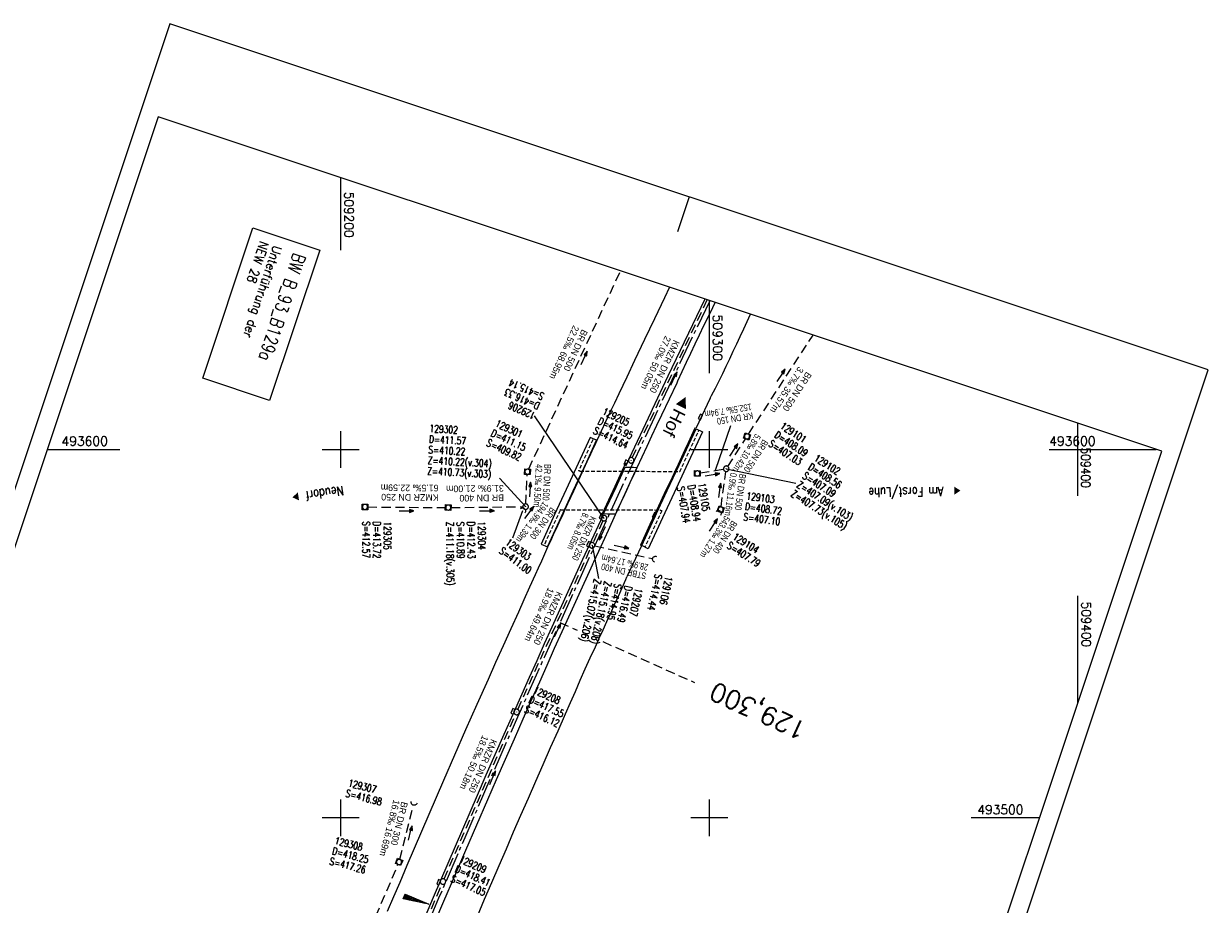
# Model space of a CAD drawing. Extents: x 508795 to 509435, y 492545 to 493716.
# Tile 9 of 9: x 509114 to 509435, y 493477 to 493716. Entities that reach past the tile are written whole.
import ezdxf
from ezdxf.enums import TextEntityAlignment as Align

# ---------------------------------------------------------------- set-up
doc = ezdxf.new("R2010")
doc.units = 0
doc.header["$LTSCALE"] = 10
doc.header["$MEASUREMENT"] = 0
for name, pattern in [('ACHSE', [5.5, 4, -0.5, 0.5, -0.5]), ('AUSGEZOGEN', [0]), ('LT00', [0]), ('LT17', [0.15, 0.1, -0.05]), ('STRICHLINIE2', [0.375, 0.25, -0.125])]:
    doc.linetypes.add(name, pattern=pattern)
doc.layers.get('0').update_dxf_attribs({"linetype": 'LT00'})
for name, color, linetype in [('-BESCH', 7, 'STRICHLINIE2'), ('-BKAN001', 140, 'LT00'), ('-BSCH001', 5, 'LT00'), ('-Halt-Pfeil', 4, 'LT00'), ('-RICHTUNG-NAME', 250, 'Continuous'), ('A-TEXT-KILOMETER', 30, 'LT17'), ('AX-020', 250, 'ACHSE'), ('BW-SCHRIFT', 20, 'AUSGEZOGEN'), ('ORTSNAMEN', 7, 'Continuous'), ('QUER_WEST', 11, 'LT00'), ('RAHMEN', 250, 'Continuous'), ('V_AFBR_BAB', 1, 'LT00'), ('V_BFBR_BAB', 1, 'LT00'), ('V_BR_KAPPE', 30, 'LT00'), ('V_BR_WID', 30, 'LT17'), ('V_KA_MULD', 182, 'LT00'), ('V_KA_PRUF', 182, 'LT00'), ('V_RASTER', 250, 'LT00'), ('V_SINKK', 182, 'LT00'), ('V_UK_DURCH', 182, 'LT00')]:
    doc.layers.add(name, color=color, linetype=linetype)
doc.styles.add('Arial', font='ARIAL.TTF')
doc.styles.add('Haltungsbeschriftung', font='ARIAL.TTF', dxfattribs={"width": 0.75})
doc.styles.add('Kilometrierung', font='romans.shx')
doc.styles.add('ROMANS', font='romans.shx', dxfattribs={"width": 0.8})
doc.styles.add('schachtbeschriftung', font='romans.shx', dxfattribs={"height": 2})
doc.styles.get("Standard").update_dxf_attribs({"font": 'romans.shx', "width": 0.8})

# ---------------------------------------------------------------- blocks, each defined once
blk = doc.blocks.new('SYMB1107')
at = {"color": 0, "linetype": 'ByBlock'}
for points in [[(-0.2, 0), (-0.196157, 0.039018), (-0.184776, 0.076537), (-0.166294, 0.111114), (-0.141421, 0.141421), (-0.111114, 0.166294), (-0.076537, 0.184776), (-0.039018, 0.196157), (0, 0.2)], [(0, 0.2), (0.039018, 0.196157), (0.076537, 0.184776), (0.111114, 0.166294), (0.141421, 0.141421), (0.166294, 0.111114), (0.184776, 0.076537), (0.196157, 0.039018), (0.2, 0)]]:
    blk.add_lwpolyline(points, dxfattribs=at)
blk = doc.blocks.new('SYMB0003')
at = {"color": 0, "linetype": 'ByBlock'}
for p, q in [((-0.015712, 0), (0.010166, 0.012015)), ((0, -0.021257), (-0.015712, 0)), ((0.010166, 0.012015), (0, -0.021257))]:
    blk.add_line(p, q, dxfattribs=at)
for points in [[(-0.031395, 0.499013), (-0.093691, 0.491144), (-0.154509, 0.475528), (-0.21289, 0.452414), (-0.267913, 0.422164), (-0.318712, 0.385257), (-0.364484, 0.342274), (-0.404509, 0.293893), (-0.438154, 0.240877), (-0.464888, 0.184062), (-0.484292, 0.124345), (-0.496058, 0.062667), (-0.5, 0)], [(-0.5, 0), (-0.496058, -0.062667), (-0.484292, -0.124345), (-0.464888, -0.184062), (-0.438154, -0.240877), (-0.404509, -0.293893), (-0.364485, -0.342274), (-0.318712, -0.385257), (-0.267914, -0.422164), (-0.21289, -0.452414), (-0.154509, -0.475529), (-0.093691, -0.491144), (-0.031395, -0.499014), (0.031395, -0.499014)], [(0.5, 0), (0.496057, 0.062667), (0.484292, 0.124345), (0.464888, 0.184062), (0.438153, 0.240877), (0.404509, 0.293893), (0.364484, 0.342274), (0.318712, 0.385257), (0.267913, 0.422164), (0.21289, 0.452414), (0.154509, 0.475528), (0.093691, 0.491144), (0.031395, 0.499013), (-0.031395, 0.499013)], [(0.031395, -0.499014), (0.093691, -0.491144), (0.154509, -0.475529), (0.21289, -0.452414), (0.267914, -0.422164), (0.318712, -0.385257), (0.364485, -0.342274), (0.404509, -0.293893), (0.438154, -0.240877), (0.464889, -0.184062), (0.484292, -0.124345), (0.496058, -0.062667), (0.5, 0)]]:
    blk.add_lwpolyline(points, dxfattribs=at)
blk = doc.blocks.new('SYMB1210')
at = {"color": 0, "linetype": 'ByBlock'}
blk.add_line((0.018815, -0.179014), (0.055623, -0.17119), dxfattribs=at)
for points in [[(-0.2, -0.2), (-0.2, 0.2), (0.2, 0.2), (0.2, -0.2), (-0.2, -0.2)], [(0.018815, 0.179014), (-0.018815, 0.179014), (-0.055623, 0.17119), (-0.09, 0.155885), (-0.120444, 0.133766), (-0.145623, 0.105801), (-0.164438, 0.073213), (-0.176067, 0.037424), (-0.18, 0)], [(-0.18, 0), (-0.176067, -0.037424), (-0.164438, -0.073213), (-0.145623, -0.105801), (-0.120444, -0.133766), (-0.09, -0.155885), (-0.055623, -0.17119), (-0.018815, -0.179014), (0.018815, -0.179014)], [(0.18, 0), (0.176067, 0.037424), (0.164438, 0.073213), (0.145623, 0.105801), (0.120444, 0.133766), (0.09, 0.155885), (0.055623, 0.17119), (0.018815, 0.179014)], [(0.055623, -0.17119), (0.09, -0.155885), (0.120444, -0.133766), (0.145623, -0.105801), (0.164438, -0.073213), (0.176067, -0.037424), (0.18, 0)]]:
    blk.add_lwpolyline(points, dxfattribs=at)
blk = doc.blocks.new('SYMB0011')
at = {"color": 0, "linetype": 'ByBlock'}
for p, q in [((0.5, 0), (-0.5, 0)), ((0, 0.5), (0, -0.5))]:
    blk.add_line(p, q, dxfattribs=at)
blk = doc.blocks.new('SYMB0652')
at = {"color": 0, "linetype": 'ByBlock'}
blk.add_lwpolyline([(-0.15, -0.075), (0.15, -0.075), (0.15, 0.075), (-0.15, 0.075), (-0.15, -0.075)], dxfattribs=at)
blk = doc.blocks.new('SYMB0070')
at = {"color": 0, "linetype": 'ByBlock'}
for p, q in [((-0.5, 0), (0.2, 0)), ((0.5, 0), (0.2, 0.1)), ((0.2, 0.1), (0.2, 0)), ((0.468, 0), (0.21, 0.086)), ((0.21, 0.086), (0.21, -0.086)), ((0.21, -0.086), (0.468, 0)), ((0.22, -0.072), (0.437, 0)), ((0.23, -0.058), (0.405, 0)), ((0.24, -0.045), (0.374, 0)), ((0.342, 0), (0.25, 0.031)), ((0.25, 0.031), (0.25, -0.031)), ((0.25, -0.031), (0.342, 0)), ((0.26, -0.017), (0.31, 0)), ((0.27, -0.003), (0.279, 0))]:
    blk.add_line(p, q, dxfattribs=at)
for points in [[(0.2, 0), (0.2, -0.1), (0.5, 0)], [(0.437, 0), (0.22, 0.072), (0.22, -0.072)], [(0.405, 0), (0.23, 0.058), (0.23, -0.058)], [(0.374, 0), (0.24, 0.045), (0.24, -0.045)], [(0.31, 0), (0.26, 0.017), (0.26, -0.017)], [(0.279, 0), (0.27, 0.003), (0.27, -0.003)]]:
    blk.add_lwpolyline(points, dxfattribs=at)

msp = doc.modelspace()

# ---------------------------------------------------------------- linework, layer by layer
at = {"layer": '-BESCH'}
for p, q in [((509251, 493594.7), (509275.88, 493648.44)), ((509279.11, 493597.73), (509299.44, 493640.59)), ((509310.66, 493604.18), (509328.13, 493631.03)), ((509305, 493595.39), (509309.81, 493602.86)), ((509250.19, 493585.21), (509250.62, 493593.2)), ((509297.52, 493593.61), (509303.85, 493594.64)), ((509303.19, 493584.44), (509304.49, 493594.02)), ((509207.32, 493584.39), (509228.39, 493584.23)), ((509229.92, 493584.24), (509249.4, 493584.46)), ((509249.78, 493583.95), (509249.71, 493583.86)), ((509271.11, 493580.66), (509268.47, 493574.67)), ((509302.81, 493583.26), (509302.68, 493583.07)), ((509268.9, 493573.82), (509284.62, 493570.37)), ((509248.02, 493529.44), (509267.86, 493573.3)), ((509228.02, 493483.42), (509247.41, 493528.07)), ((509216.01, 493488.78), (509219.73, 493503.44)), ((509196.28, 493442.25), (509215.53, 493487.35)), ((509208.51, 493437.33), (509227.43, 493482.04))]:
    msp.add_line(p, q, dxfattribs=at)
at = {"layer": '-BKAN001'}
msp.add_line((509301.63, 493594.39), (509305.81, 493606.49), dxfattribs=at)
at = {"layer": '-BSCH001'}
for p, q in [((509271.42, 493581.35), (509252.59, 493609.11)), ((509304.59, 493594.76), (509323.48, 493590.85)), ((509250.15, 493584.47), (509243.04, 493592.21)), ((509249.33, 493583.35), (509246.61, 493575.88)), ((509268.17, 493573.98), (509269.95, 493564.98))]:
    msp.add_line(p, q, dxfattribs=at)
at = {"layer": 'A-TEXT-KILOMETER', "ltscale": 2.5}
for p, q in [((509259.44, 493553.05), (509264.16, 493550.94)), ((509271.11, 493547.85), (509295.98, 493536.76))]:
    msp.add_line(p, q, dxfattribs=at)
at = {"layer": 'AX-020', "ltscale": 0.2, "flags": 128}
msp.add_lwpolyline([(509300.12, 493640.36), (509292.74, 493624.93), (509285.1, 493608.75), (509277.52, 493592.55), (509270.02, 493576.31), (509262.6, 493560.03), (509255.24, 493543.72), (509247.96, 493527.38), (509240.76, 493511.01), (509233.62, 493494.61), (509226.56, 493478.17), (509219.58, 493461.7), (509212.66, 493445.2), (509205.82, 493428.68), (509199.06, 493412.12), (509192.37, 493395.53), (509185.75, 493378.91), (509179.21, 493362.26), (509172.74, 493345.58), (509166.34, 493328.87), (509160.02, 493312.14), (509153.78, 493295.37), (509147.61, 493278.58), (509141.52, 493261.76), (509135.5, 493244.92), (509129.56, 493228.05), (509123.69, 493211.15), (509117.9, 493194.22), (509112.18, 493177.27), (509106.54, 493160.29), (509100.98, 493143.29), (509095.49, 493126.27), (509090.08, 493109.22), (509084.74, 493092.14), (509079.48, 493075.05), (509074.3, 493057.92), (509069.19, 493040.78), (509064.16, 493023.61), (509059.21, 493006.42), (509054.34, 492989.21), (509049.54, 492971.98), (509044.81, 492954.73), (509040.17, 492937.45), (509035.6, 492920.15), (509031.11, 492902.84), (509026.7, 492885.5), (509022.37, 492868.15), (509018.11, 492850.77), (509013.93, 492833.38), (509009.83, 492815.97), (509005.81, 492798.54), (509001.86, 492781.09), (508998.49, 492765.87)], dxfattribs=at)
at = {"layer": 'BW-SCHRIFT'}
msp.add_lwpolyline([(509194.29, 493654.1), (509180.69, 493613.32), (509162.56, 493619.36), (509176.16, 493660.15)], close=True, dxfattribs=at)
at = {"layer": 'QUER_WEST'}
for p, q in [((509217.49, 493479.28), (509216.95, 493478.01)), ((509217.25, 493477.94), (509217.77, 493479.17)), ((509218.05, 493479.05), (509217.55, 493477.88)), ((509217.85, 493477.82), (509218.32, 493478.93)), ((509218.6, 493478.81), (509218.14, 493477.75)), ((509218.44, 493477.69), (509218.87, 493478.69)), ((509219.15, 493478.58), (509218.74, 493477.63)), ((509219.04, 493477.57), (509219.42, 493478.46)), ((509219.7, 493478.34), (509219.34, 493477.5)), ((509219.64, 493477.44), (509219.98, 493478.22)), ((509220.25, 493478.1), (509219.94, 493477.38)), ((509220.24, 493477.31), (509220.53, 493477.98)), ((509220.8, 493477.87), (509220.54, 493477.25)), ((509220.84, 493477.19), (509221.08, 493477.75)), ((509221.36, 493477.63), (509221.14, 493477.13)), ((509221.44, 493477.06), (509221.63, 493477.51)), ((509221.91, 493477.39), (509221.74, 493477)), ((509222.04, 493476.94), (509222.18, 493477.28)), ((509222.46, 493477.16), (509222.34, 493476.87)), ((509222.64, 493476.81), (509222.73, 493477.04)), ((509223.01, 493476.92), (509222.94, 493476.75)), ((509223.23, 493476.68), (509223.29, 493476.8)), ((509223.56, 493476.69), (509223.53, 493476.62)), ((509223.83, 493476.56), (509223.84, 493476.57))]:
    msp.add_line(p, q, dxfattribs=at)
msp.add_lwpolyline([(509216.9, 493478.02), (509217.45, 493479.3), (509223.88, 493476.55), (509216.9, 493478.02)], dxfattribs=at)
at = {"layer": 'RAHMEN'}
msp.add_line((509294.5, 493668.59), (509291.34, 493659.1), dxfattribs=at)
for points in [[(509153.62, 493715.55), (508794.71, 492638.79), (509076.47, 492544.87), (509435.38, 493621.63), (509153.62, 493715.55)], [(509150.46, 493690.25), (508857.96, 492812.71), (509130.23, 492721.96), (509422.73, 493599.49), (509150.46, 493690.25)]]:
    msp.add_lwpolyline(points, dxfattribs=at)
at = {"layer": 'V_AFBR_BAB'}
for p, q in [((509300.25, 493613.92), (509296.35, 493605.69)), ((509300.25, 493613.92), (509300.61, 493614.61)), ((509296.35, 493605.69), (509296.1, 493605.81)), ((509281.59, 493573.87), (509277.66, 493565.43)), ((509281.29, 493574), (509281.59, 493573.87)), ((509277.37, 493564.74), (509277.66, 493565.43))]:
    msp.add_line(p, q, dxfattribs=at)
at = {"layer": 'V_AFBR_BAB', "color": 0}
for points in [[(509268.27, 493568.79), (509268.64, 493569.5), (509270.62, 493573.79), (509272.6, 493578.08), (509274.57, 493582.37), (509275.58, 493584.56), (509276.59, 493586.75), (509277.59, 493588.94), (509278.53, 493591), (509279.48, 493593.06), (509280.43, 493595.13), (509281.75, 493597.99), (509283.09, 493600.85), (509284.44, 493603.71), (509285.79, 493606.56), (509287.14, 493609.41), (509289.2, 493613.76), (509291.26, 493618.1), (509291.5, 493618.62)], [(509284.46, 493610.8), (509284.09, 493609.99), (509277.52, 493596.02), (509277.23, 493596.15), (509276.84, 493595.28), (509274.34, 493589.9), (509270.96, 493582.53), (509270.78, 493582.11), (509271.08, 493581.99), (509265.61, 493570.1), (509261.59, 493561.35), (509261.41, 493560.99)]]:
    msp.add_lwpolyline(points, dxfattribs=at)
at = {"layer": 'V_AFBR_BAB'}
for points in [[(509275.44, 493615.1), (509274.24, 493612.58), (509273.04, 493610.05), (509271.85, 493607.53), (509270.66, 493605), (509269.49, 493602.46), (509268.82, 493601), (509268.15, 493599.54), (509267.48, 493598.08), (509266.81, 493596.62), (509265.9, 493594.64), (509264.98, 493592.67), (509264.06, 493590.69), (509263.15, 493588.71), (509262.35, 493586.96), (509261.55, 493585.21), (509260.75, 493583.46), (509259.95, 493581.72), (509259.19, 493580.07), (509258.42, 493578.42), (509257.65, 493576.78), (509256.89, 493575.13), (509256.13, 493573.48), (509255.27, 493571.6), (509254.43, 493569.71), (509253.59, 493567.82), (509252.75, 493565.93)], [(509296.1, 493605.81), (509295.2, 493603.82), (509294.29, 493601.83), (509293.38, 493599.85), (509292.47, 493597.87), (509291.54, 493595.89), (509290.72, 493594.15), (509289.89, 493592.41), (509289.06, 493590.68), (509288.23, 493588.94), (509287.22, 493586.79), (509286.21, 493584.64), (509285.21, 493582.48), (509283.9, 493579.66), (509282.6, 493576.83), (509281.29, 493574)]]:
    msp.add_lwpolyline(points, dxfattribs=at)
at = {"layer": 'V_BFBR_BAB'}
for points in [[(509289.2, 493644), (509287.81, 493641.11), (509285.11, 493635.45), (509282.42, 493629.79), (509279.73, 493624.13), (509277.59, 493619.62), (509275.44, 493615.1)], [(509300.61, 493614.61), (509301.64, 493616.6), (509302.64, 493618.59), (509303.62, 493620.6), (509304.59, 493622.61), (509305.55, 493624.62), (509306.5, 493626.64), (509307.44, 493628.67), (509308.38, 493630.69), (509309.32, 493632.72), (509310.26, 493634.75), (509311.17, 493636.68)], [(509252.75, 493565.93), (509251.23, 493562.58), (509249.71, 493559.22), (509248.19, 493555.87), (509246.13, 493551.31), (509244.07, 493546.74), (509242.01, 493542.17), (509239.96, 493537.59), (509236.92, 493530.75), (509233.89, 493523.9), (509230.88, 493517.04), (509227.88, 493510.18), (509225.89, 493505.57), (509223.9, 493500.96), (509221.92, 493496.34), (509219.94, 493491.73), (509217.97, 493487.11), (509215.99, 493482.49), (509214.3, 493478.54), (509212.62, 493474.59)], [(509237.08, 493473.37), (509239.04, 493477.94), (509241, 493482.51), (509242.96, 493487.08), (509244.93, 493491.64), (509246.91, 493496.21), (509248.89, 493500.77), (509250.9, 493505.35), (509252.91, 493509.94), (509254.92, 493514.52), (509256.94, 493519.1), (509258.95, 493523.67), (509260.97, 493528.25), (509262.31, 493531.29), (509263.66, 493534.33), (509265, 493537.37), (509266.35, 493540.41), (509267.71, 493543.44), (509269.08, 493546.47), (509270.13, 493548.75), (509271.17, 493551.03), (509272.22, 493553.31), (509273.26, 493555.59), (509274.3, 493557.87), (509275.34, 493560.16), (509276.36, 493562.45), (509277.37, 493564.74)]]:
    msp.add_lwpolyline(points, dxfattribs=at)
at = {"layer": 'V_BFBR_BAB', "color": 0}
for points in [[(509298.81, 493640.8), (509288.76, 493619.87), (509284.46, 493610.8)], [(509291.5, 493618.62), (509292.63, 493621.14), (509293.79, 493623.64), (509294.96, 493626.14), (509296.14, 493628.63), (509297.34, 493631.12), (509298.55, 493633.6), (509299.76, 493636.08), (509300.97, 493638.56), (509301.61, 493639.87)], [(509268.27, 493568.79), (509259.97, 493550.47), (509257.93, 493545.93), (509255.9, 493541.39), (509253.88, 493536.85), (509251.85, 493532.3), (509249.42, 493526.82), (509247.01, 493521.34), (509244.6, 493515.86), (509242.19, 493510.37), (509239.8, 493504.88), (509236.8, 493498), (509233.82, 493491.11), (509230.84, 493484.22), (509227.88, 493477.33), (509225.51, 493471.79)], [(509261.59, 493561.35), (509259.43, 493556.54), (509257.26, 493551.73), (509255.21, 493547.2), (509253.17, 493542.66), (509251.14, 493538.12), (509249.11, 493533.57), (509246.66, 493528.08), (509244.23, 493522.59), (509241.81, 493517.09), (509239.4, 493511.58), (509237, 493506.07), (509233.01, 493496.87), (509229.04, 493487.65), (509225.09, 493478.42), (509222.16, 493471.54)]]:
    msp.add_lwpolyline(points, dxfattribs=at)
at = {"layer": 'V_BR_KAPPE'}
for points in [[(509269.41, 493602.47), (509267.66, 493603.28), (509264.92, 493597.33), (509261.14, 493589.13), (509258.01, 493582.34), (509254.33, 493574.33), (509256.07, 493573.53), (509259.87, 493581.76), (509263.08, 493588.74), (509266.72, 493596.63), (509269.41, 493602.47)], [(509296.39, 493605.61), (509298.15, 493604.77), (509293.64, 493595.09), (509290.46, 493588.26), (509287.29, 493581.44), (509283.4, 493573.05), (509281.65, 493573.89), (509285.59, 493582.41), (509288.59, 493588.83), (509291.81, 493595.77), (509296.39, 493605.61)], [(509277.18, 493595.17), (509278.18, 493595.18), (509279.42, 493595.16), (509280.36, 493595.11), (509277.54, 493588.97), (509274.52, 493582.41), (509273.72, 493582.42), (509272.39, 493582.44), (509271.32, 493582.48), (509274.69, 493589.78), (509277.18, 493595.17)]]:
    msp.add_lwpolyline(points, dxfattribs=at)
at = {"layer": 'V_BR_WID'}
for points in [[(509268.38, 493602.57), (509264.55, 493594.25), (509264.94, 493594.07), (509292.03, 493594.05), (509297.05, 493604.84)], [(509255.42, 493574.43), (509259.64, 493583.61), (509286.68, 493583.56), (509287.08, 493583.38), (509282.57, 493573.68)]]:
    msp.add_lwpolyline(points, dxfattribs=at)
at = {"layer": 'V_RASTER'}
for p, q in [((509200, 493654.07), (509200, 493673.74)), ((509300, 493640.4), (509300, 493620.74)), ((509400, 493587.4), (509400, 493607.07)), ((509200, 493595), (509200, 493605)), ((509300, 493605), (509300, 493595)), ((509120.38, 493600), (509140.05, 493600)), ((509195, 493600), (509205, 493600)), ((509295, 493600), (509305, 493600)), ((509392.21, 493600), (509421.21, 493600)), ((509400, 493531.29), (509400, 493560.29)), ((509200, 493495), (509200, 493505)), ((509300, 493505), (509300, 493495)), ((509205, 493500), (509195, 493500)), ((509305, 493500), (509295, 493500)), ((509389.57, 493500), (509371.07, 493500))]:
    msp.add_line(p, q, dxfattribs=at)

# ---------------------------------------------------------------- block references
at = {"layer": '-Halt-Pfeil', "yscale": 4.00000000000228, "zscale": 4}
for p, xscale, rotation in [((509266.04, 493624.82), 4.000000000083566, 65.16294691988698), ((509319.48, 493620.07), 4.000000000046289, 56.95400691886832), ((509290.42, 493619.23), 3.999999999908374, 64.62421691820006), ((509306.65, 493599.83), 4.000000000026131, 57.24324691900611), ((509300.84, 493593.13), 4.000000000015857, 9.281506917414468), ((509251.4, 493589.16), 3.999999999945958, 86.96550691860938), ((509302.82, 493588.9), 3.99999999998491, 82.2264369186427), ((509217.85, 493583.31), 3.999999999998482, 359.5689769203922), ((509239.67, 493583.35), 4.000000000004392, 0.6505469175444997), ((509251.16, 493582.91), 3.999999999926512, 53.64571691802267), ((509301.16, 493579.48), 4.000000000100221, 57.4951369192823), ((509270.92, 493577.18), 3.999999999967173, 246.2211369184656), ((509276.17, 493573.58), 3.999999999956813, 347.5984869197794), ((509258.85, 493550.96), 3.999999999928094, 65.6588269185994), ((509241.21, 493510.91), 4.000000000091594, 66.51938691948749), ((509218.84, 493495.88), 4.000000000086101, 75.76555691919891)]:
    msp.add_blockref('SYMB0070', p, dxfattribs=dict(at, xscale=xscale, rotation=rotation))
at = {"layer": 'V_BR_WID', "xscale": 0.1000000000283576, "yscale": 0.09999999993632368, "zscale": 0.1, "rotation": 251.5653169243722}
for p in [(509297.05, 493604.84), (509268.38, 493602.57), (509264.55, 493594.25), (509264.94, 493594.07), (509292.03, 493594.05), (509259.64, 493583.61), (509286.68, 493583.56), (509287.08, 493583.38), (509255.42, 493574.43), (509282.57, 493573.68)]:
    msp.add_blockref('SYMB0011', p, dxfattribs=at)
at = {"layer": 'V_KA_MULD', "yscale": 3.799999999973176, "zscale": 3.8}
for p, xscale, rotation in [((509310.23, 493603.52), 3.799999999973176, 251.5653169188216), ((509250.66, 493593.95), 3.800000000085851, 87.35182161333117), ((509296.76, 493593.48), 3.799999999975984, 269.3508237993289), ((509206.56, 493584.4), 3.799999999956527, 89.82276981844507), ((509229.15, 493584.23), 3.800000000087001, 88.07207761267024), ((509303.09, 493583.7), 3.800000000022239, 159.495510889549), ((509215.82, 493488.04), 3.800000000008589, 157.2505258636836)]:
    msp.add_blockref('SYMB1210', p, dxfattribs=dict(at, xscale=xscale, rotation=rotation))
at = {"layer": 'V_KA_PRUF', "xscale": 1.499999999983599, "yscale": 1.500000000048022, "zscale": 1.5, "rotation": 251.5653169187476}
for p in [(509278.79, 493597.05), (509304.59, 493594.76), (509250.15, 493584.47), (509271.42, 493581.35), (509268.17, 493573.98), (509247.71, 493528.75), (509227.72, 493482.73)]:
    msp.add_blockref('SYMB0003', p, dxfattribs=at)
at = {"layer": 'V_SINKK', "yscale": 4.50000000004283, "zscale": 4.5}
for p, xscale, rotation in [((509297.58, 493608.82), 4.499999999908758, 64.42058264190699), ((509277.4, 493596.38), 4.499999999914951, 64.53315560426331), ((509270.7, 493581.85), 4.500000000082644, 65.89662806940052), ((509285.12, 493582.11), 4.50000000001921, 65.2759943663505), ((509267.24, 493574.27), 4.500000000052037, 65.15036420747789), ((509246.76, 493528.9), 4.500000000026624, 66.2284311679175), ((509226.6, 493482.53), 4.499999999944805, 67.01290891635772)]:
    msp.add_blockref('SYMB0652', p, dxfattribs=dict(at, xscale=xscale, rotation=rotation))
at = {"layer": 'V_UK_DURCH', "yscale": 4.00000000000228, "zscale": 4}
for p, xscale, rotation in [((509249.33, 493583.35), 4.000000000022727, 316.9303322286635), ((509302.4, 493582.63), 4.000000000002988, 317.4432237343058), ((509285.4, 493570.2), 3.999999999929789, 72.08487838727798), ((509219.92, 493504.21), 4.000000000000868, 164.8860385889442)]:
    msp.add_blockref('SYMB1107', p, dxfattribs=dict(at, xscale=xscale, rotation=rotation))

# ---------------------------------------------------------------- texts
at = {"layer": '-BKAN001', "style": 'Haltungsbeschriftung'}
for s, rotation, width, p in [('22.5‰ 68.95m', 245.1629, 0.95, (509263.13, 493633.81)), ('BR DN 500', 245.1629, 0.95, (509265.45, 493632.74)), ('27.0‰ 50.05m', 244.6242, 0.95, (509288.06, 493630.97)), ('KMZR DN 250', 244.6242, 0.95, (509290.38, 493629.88)), ('3.7‰ 35.57m', 236.954, 0.95, (509324.21, 493622.62)), ('BR DN 500', 236.954, 0.95, (509326.36, 493621.23)), ('152.5‰ 7.94m', 189.2815, 0.75, (509311.31, 493612.47)), ('KR DN 150', 189.2815, 0.75, (509311.72, 493610.07)), ('5.8‰ 10.42m', 237.2432, 0.75, (509312.58, 493604.41)), ('BR DN 500', 237.2432, 0.75, (509314.59, 493602.86)), ('42.1‰ 9.50m', 266.9655, 0.65, (509252.93, 493596.05)), ('BR DN 500', 266.9655, 0.75, (509255.29, 493596.08)), ('0.9‰ 11.16m', 262.2264, 0.65, (509305.72, 493593.73)), ('BR DN 500', 262.2264, 0.75, (509308.21, 493593.45)), ('61.5‰ 22.59m', 179.569, 0.95, (509226.54, 493590.4)), ('31.9‰ 21.00m', 180.6505, 0.95, (509244.24, 493590.35)), ('KMZR DN 250', 179.569, 0.95, (509226.52, 493587.84)), ('BR DN 400', 180.6505, 0.95, (509244.27, 493587.79)), ('194.9‰ 1.39m', 233.6457, 0.75, (509255, 493585.98)), ('BR DN 300', 233.6457, 0.75, (509257.05, 493584.46)), ('8.7‰ 8.05m', 246.2211, 0.75, (509265.71, 493583.01)), ('KMZR DN 250', 246.2211, 0.75, (509267.8, 493582.04)), ('543.3‰ 1.27m', 237.4951, 0.75, (509304.25, 493582.18)), ('BR DN 400', 237.4951, 0.75, (509306.18, 493580.85)), ('28.9‰ 17.64m', 167.5985, 0.75, (509283.56, 493568.79)), ('STBR DN 400', 167.5985, 0.75, (509283.05, 493566.45)), ('18.9‰ 49.64m', 245.6588, 0.95, (509256.29, 493562.65)), ('KMZR DN 250', 245.6588, 0.95, (509258.62, 493561.6)), ('18.5‰ 50.18m', 246.5194, 0.95, (509238.47, 493522.57)), ('KMZR DN 250', 246.5194, 0.95, (509240.82, 493521.55)), ('16.8‰ 16.69m', 255.7655, 0.95, (509214.32, 493505.07)), ('BR DN 300', 255.7655, 0.95, (509216.49, 493504.52))]:
    msp.add_text(s, height=1.8, rotation=rotation, dxfattribs=dict(at, width=width)).set_placement(p)
at = {"layer": '-BSCH001', "style": 'schachtbeschriftung', "width": 0.75}
for s, rotation, p in [('D=416.33', 156.2211, (509254.22, 493612.55)), ('S=415.14', 156.2211, (509255.38, 493615.19)), ('129206', 156.2211, (509253.06, 493609.92)), ('129205', 334.6242, (509270.79, 493609.58)), ('129302', 356.9655, (509224.02, 493604.7)), ('129301', 335.1629, (509241.74, 493606.3)), ('S=414.64', 334.6242, (509268.32, 493604.38)), ('D=415.95', 334.6242, (509269.55, 493606.98)), ('129101', 326.954, (509319.03, 493605.85)), ('D=411.57', 356.9655, (509223.87, 493601.82)), ('S=409.82', 335.1629, (509239.32, 493601.07)), ('D=411.15', 335.1629, (509240.53, 493603.69)), ('D=408.09', 326.954, (509317.45, 493603.43)), ('S=410.22', 356.9655, (509223.71, 493598.95)), ('S=407.03', 326.954, (509315.88, 493601.02)), ('Z=410.22(v.304)', 356.9655, (509223.56, 493596.07)), ('D=408.56', 327.2432, (509326.62, 493594.72)), ('129102', 327.2432, (509328.18, 493597.14)), ('Z=410.73(v.303)', 356.9655, (509223.41, 493593.19)), ('S=407.09', 327.2432, (509325.07, 493592.3)), ('S=407.94', 279.2815, (509291.25, 493589.76)), ('D=408.94', 279.2815, (509294.1, 493590.22)), ('129105', 279.2815, (509296.94, 493590.69)), ('Z=407.09(v.103)', 327.2432, (509323.51, 493589.88)), ('129103', 352.2264, (509309.94, 493586.46)), ('Z=407.73(v.105)', 327.2432, (509321.95, 493587.46)), ('D=408.72', 352.2264, (509309.55, 493583.6)), ('S=412.57', 269.569, (509205.94, 493580.51)), ('D=413.72', 269.569, (509208.82, 493580.48)), ('129305', 269.569, (509211.7, 493580.46)), ('Z=411.18(v.305)', 270.6505, (509228.57, 493580.35)), ('S=410.89', 270.6505, (509231.45, 493580.38)), ('D=412.43', 270.6505, (509234.33, 493580.42)), ('129304', 270.6505, (509237.21, 493580.45)), ('S=407.10', 352.2264, (509309.16, 493580.75)), ('129104', 327.4951, (509306.11, 493575.8)), ('129303', 323.6457, (509244.48, 493574.34)), ('S=407.79', 327.4951, (509304.57, 493573.38)), ('S=411.00', 323.6457, (509242.78, 493572.02)), ('Z=415.07(v.206)', 257.5985, (509268.7, 493564.96)), ('Z=415.18(v.208)', 257.5985, (509271.51, 493564.34)), ('S=414.44', 257.5985, (509285.3, 493566.3)), ('129106', 257.5985, (509288.12, 493565.68)), ('S=414.95', 257.5985, (509274.33, 493563.72)), ('D=416.49', 257.5985, (509277.14, 493563.1)), ('129207', 257.5985, (509279.95, 493562.49)), ('129208', 335.6588, (509251.99, 493533.96)), ('D=417.55', 335.6588, (509250.8, 493531.34)), ('S=416.12', 335.6588, (509249.61, 493528.72)), ('129307', 345.7655, (509201.87, 493508.58)), ('S=416.98', 345.7655, (509201.17, 493505.79)), ('129308', 345.7655, (509198.19, 493492.93)), ('D=418.25', 345.7655, (509197.48, 493490.14)), ('S=417.26', 345.7655, (509196.77, 493487.35)), ('D=418.41', 336.5194, (509230.77, 493485.36)), ('129209', 336.5194, (509231.92, 493488)), ('S=417.05', 336.5194, (509229.62, 493482.72))]:
    msp.add_text(s, height=2, rotation=rotation, dxfattribs=at).set_placement(p)
at = {"layer": '-RICHTUNG-NAME', "insert": (509287.13, 493604.63), "char_height": 3.5, "width": 14.476, "attachment_point": 9, "rotation": 243.7038, "style": 'Arial'}
msp.add_mtext('\\pt1.75;{\\fArial|b0|i0|c0|p32;◄\\fSwis721 BlkOul BT|b0|i0|c0|p82;Hof}', dxfattribs=at)
at = {"layer": 'A-TEXT-KILOMETER', "style": 'Kilometrierung'}
msp.add_text('129,300', height=5, rotation=155.5653, dxfattribs=at).set_placement((509300.55, 493534.73), align=Align.MIDDLE_RIGHT)
at = {"layer": 'BW-SCHRIFT', "style": 'ROMANS'}
for s, height, width, p in [('Unterführung der', 2.5, 0.9, (509181.73, 493655.52)), ('NEW 28', 2.5, 0.9, (509178.17, 493656.7)), ('BW B_93_B129a', 3.5, 0.8, (509187.26, 493653.57))]:
    msp.add_text(s, height=height, rotation=251.5544, dxfattribs=dict(at, width=width)).set_placement(p)
at = {"layer": 'ORTSNAMEN', "char_height": 2.5, "width": 45.7262, "attachment_point": 8, "style": 'ROMANS'}
for s, insert, rotation in [('Neudorf {\\fArial|b0|i0|c0|p32;►}', (509193.38, 493589.08), 188.5653), ('{\\fArial|b0|i0|c0|p32;◄   }Am Forst/Luhe', (509355.91, 493590.53), 180.8243)]:
    msp.add_mtext(s, dxfattribs=dict(at, insert=insert, rotation=rotation))
at = {"layer": 'V_RASTER'}
for s, rotation, width, p in [(' 509200', 270.0003, 0.965, (509201, 493671.57)), (' 509300', 270.0003, 0.979, (509301, 493638.24)), (' 493600', 0.0003, 0.979, (509122.55, 493601)), (' 493600', 0.0003, 0.979, (509390.53, 493601.01)), (' 509400', 270.0003, 0.855, (509400.88, 493602)), (' 509400', 270.0003, 0.955, (509401, 493560.29)), (' 493500', 0.0003, 0.972, (509371.07, 493501))]:
    msp.add_text(s, height=2.5, rotation=rotation, dxfattribs=dict(at, width=width)).set_placement(p)

doc.saveas('drawing.dxf')
